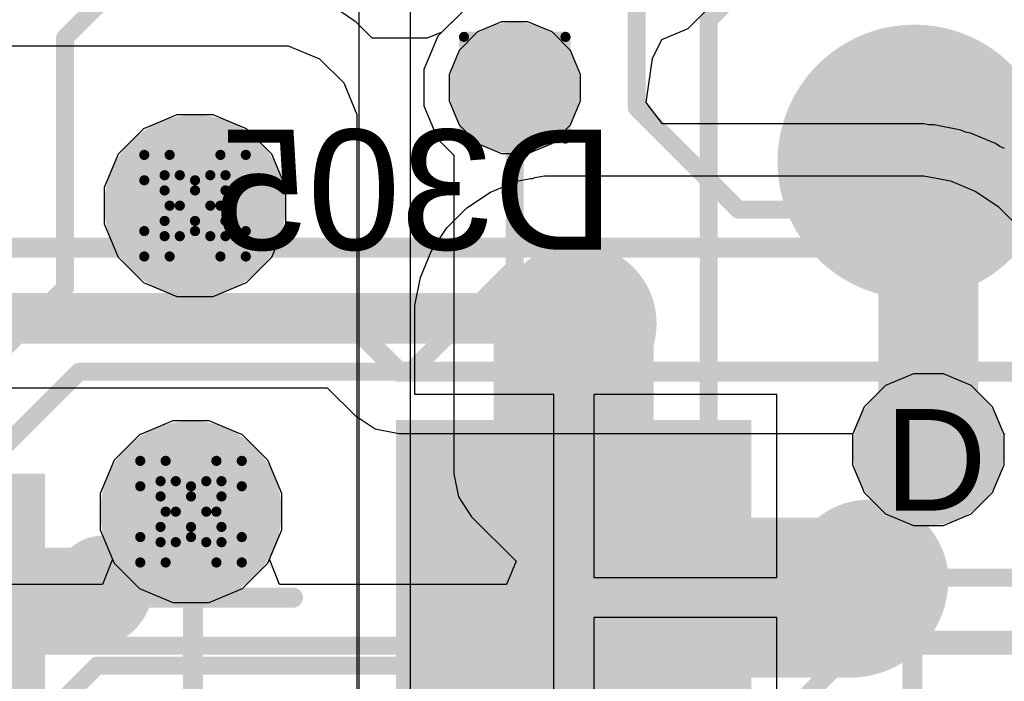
# Model space of a CAD drawing. Header units: inches. Extents: x -6 to 11.2, y -2.2 to 8.3.
# Tile 188 of 256: x 2.491 to 2.685, y 1.523 to 1.654. Entities that reach past the tile are written whole.
import ezdxf

# ---------------------------------------------------------------- set-up
doc = ezdxf.new("R2010")
doc.units = ezdxf.units.IN
doc.header["$MEASUREMENT"] = 0
for name, color, linetype in [('Board Layer Stack Bottom Overlay', 54, 'Continuous'), ('Board Layer Stack Bottom Solder', 6, 'Continuous'), ('Bottom Courtyard -Top15)-Courtyard -Bot16)', 56, 'Continuous'), ('Bottom Paste', 16, 'Continuous'), ('Dimension', 6, 'Continuous'), ('Drill Drawing', 1, 'Continuous'), ('Layer  6- Inner', 156, 'Continuous'), ('Layer 1- Top', 1, 'Continuous'), ('Layer 2- GND', 16, 'Continuous'), ('Layer 3- Inner', 16, 'Continuous'), ('Layer 4- Inner', 76, 'Continuous'), ('Layer 5- Inner', 90, 'Continuous'), ('Layer 7- PWR', 76, 'Continuous'), ('Layer 8- Bottom', 5, 'Continuous'), ('Top Solder', 216, 'Continuous'), ('Via Holes', 16, 'Continuous')]:
    doc.layers.add(name, color=color, linetype=linetype)
doc.styles.add('Arial', font='txt', dxfattribs={"height": 0.2})

# ---------------------------------------------------------------- blocks, each defined once
blk = doc.blocks.new('TEST_PAD_1_27_____SS_10')
at = {"layer": 'Layer 1- Top'}
h = blk.add_hatch(color=7, dxfattribs=at)
edge = h.paths.add_edge_path()
edge.add_arc((0, 0), 0.025, 0, 360)
at = {"layer": 'Top Solder'}
h = blk.add_hatch(color=216, dxfattribs=at)
edge = h.paths.add_edge_path()
edge.add_arc((0, 0), 0.02697, 0, 360)
blk = doc.blocks.new('DO_214AC_U_B_13')
at = {"layer": 'Board Layer Stack Bottom Solder'}
blk.add_hatch(color=6, dxfattribs=at).paths.add_polyline_path([(-0.11, 0.035), (-0.04, 0.035), (-0.04, -0.035), (-0.11, -0.035)])
at = {"layer": 'Bottom Paste'}
blk.add_hatch(color=16, dxfattribs=at).paths.add_polyline_path([(-0.105, 0.03), (-0.045, 0.03), (-0.045, -0.03), (-0.105, -0.03)])
at = {"layer": 'Layer 8- Bottom'}
blk.add_hatch(color=7, dxfattribs=at).paths.add_polyline_path([(-0.105, 0.03), (-0.045, 0.03), (-0.045, -0.03), (-0.105, -0.03)])
at = {"layer": 'Board Layer Stack Bottom Overlay'}
for points in [[(-0.085, -0.045, 0.01, 0.01, 0), (-0.085, -0.055, 0.01, 0.01, 0)], [(0.085, -0.055, 0.01, 0.01, 0), (-0.085, -0.055, 0.01, 0.01, 0)]]:
    blk.add_lwpolyline(points, format="xyseb", dxfattribs=at)
for points in [[(-0.0875, -0.045, 0.005, 0.005, 1), (-0.0825, -0.045, 0.005, 0.005, 1)], [(-0.0875, -0.055, 0.005, 0.005, 1), (-0.0825, -0.055, 0.005, 0.005, 1)], [(-0.0875, -0.055, 0.005, 0.005, 1), (-0.0825, -0.055, 0.005, 0.005, 1)]]:
    blk.add_lwpolyline(points, format="xyseb", close=True, dxfattribs=at)
at = {"layer": 'Bottom Courtyard -Top15)-Courtyard -Bot16)'}
for points in [[(-0.14173, 0.0689, 0.00394, 0.00394, 0), (-0.14173, -0.0689, 0.00394, 0.00394, 0)], [(0, 0.01969, 0.00394, 0.00394, 0), (0, -0.01969, 0.00394, 0.00394, 0)], [(0.01969, 0, 0.00394, 0.00394, 0), (-0.01969, 0, 0.00394, 0.00394, 0)], [(0.14173, -0.0689, 0.00394, 0.00394, 0), (-0.14173, -0.0689, 0.00394, 0.00394, 0)]]:
    blk.add_lwpolyline(points, format="xyseb", dxfattribs=at)
for points in [[(-0.02067, 0, 0.00197, 0.00197, 1), (-0.0187, 0, 0.00197, 0.00197, 1)], [(0.0187, 0, 0.00197, 0.00197, 1), (0.02067, 0, 0.00197, 0.00197, 1)], [(-0.00098, -0.01969, 0.00197, 0.00197, 1), (0.00098, -0.01969, 0.00197, 0.00197, 1)], [(-0.14272, -0.0689, 0.00197, 0.00197, 1), (-0.14075, -0.0689, 0.00197, 0.00197, 1)], [(-0.14272, -0.0689, 0.00197, 0.00197, 1), (-0.14075, -0.0689, 0.00197, 0.00197, 1)]]:
    blk.add_lwpolyline(points, format="xyseb", close=True, dxfattribs=at)
at = {"layer": 'Dimension'}
for points in [[(-0.085, 0.055, 0.00394, 0.00394, 0), (-0.085, -0.055, 0.00394, 0.00394, 0)], [(0.085, -0.055, 0.00394, 0.00394, 0), (-0.085, -0.055, 0.00394, 0.00394, 0)]]:
    blk.add_lwpolyline(points, format="xyseb", dxfattribs=at)
blk.add_lwpolyline([(-0.08598, -0.055, 0.00197, 0.00197, 1), (-0.08402, -0.055, 0.00197, 0.00197, 1)], format="xyseb", close=True, dxfattribs=at)
blk.add_lwpolyline([(-0.08598, -0.055, 0.00197, 0.00197, 1), (-0.08402, -0.055, 0.00197, 0.00197, 1)], format="xyseb", close=True, dxfattribs=at)

msp = doc.modelspace()

# ---------------------------------------------------------------- hatches: boundary and pattern name
at = {"layer": 'Layer 1- Top'}
h = msp.add_hatch(color=7, dxfattribs=at)
edge = h.paths.add_edge_path()
edge.add_arc((2.58819, 1.64016), 0.00787, 0, 360)
h = msp.add_hatch(color=7, dxfattribs=at)
edge = h.paths.add_edge_path()
edge.add_arc((2.5252, 1.61693), 0.01575, 0, 360)
h = msp.add_hatch(color=7, dxfattribs=at)
edge = h.paths.add_edge_path()
edge.add_arc((2.66968, 1.5689), 0.00984, 0, 360)
h = msp.add_hatch(color=7, dxfattribs=at)
edge = h.paths.add_edge_path()
edge.add_arc((2.52441, 1.55669), 0.01575, 0, 360)
at = {"layer": 'Layer 2- GND'}
h = msp.add_hatch(color=7, dxfattribs=at)
edge = h.paths.add_edge_path()
edge.add_arc((2.58819, 1.64016), 0.01295, 0, 360)
h = msp.add_hatch(color=7, dxfattribs=at)
edge = h.paths.add_edge_path()
edge.add_arc((2.5252, 1.61693), 0.01787, 0, 360)
h = msp.add_hatch(color=7, dxfattribs=at)
edge = h.paths.add_edge_path()
edge.add_arc((2.66968, 1.5689), 0.01492, 0, 360)
h = msp.add_hatch(color=7, dxfattribs=at)
edge = h.paths.add_edge_path()
edge.add_arc((2.52441, 1.55669), 0.01787, 0, 360)
at = {"layer": 'Layer 3- Inner'}
h = msp.add_hatch(color=7, dxfattribs=at)
edge = h.paths.add_edge_path()
edge.add_arc((2.58819, 1.64016), 0.00787, 0, 360)
at = {"layer": 'Layer 4- Inner'}
h = msp.add_hatch(color=7, dxfattribs=at)
edge = h.paths.add_edge_path()
edge.add_arc((2.5252, 1.61693), 0.01575, 0, 360)
h = msp.add_hatch(color=7, dxfattribs=at)
edge = h.paths.add_edge_path()
edge.add_arc((2.52441, 1.55669), 0.01575, 0, 360)
at = {"layer": 'Layer 7- PWR'}
h = msp.add_hatch(color=7, dxfattribs=at)
edge = h.paths.add_edge_path()
edge.add_arc((2.58819, 1.64016), 0.01295, 0, 360)
h = msp.add_hatch(color=7, dxfattribs=at)
edge = h.paths.add_edge_path()
edge.add_arc((2.5252, 1.61693), 0.01787, 0, 360)
h = msp.add_hatch(color=7, dxfattribs=at)
edge = h.paths.add_edge_path()
edge.add_arc((2.66968, 1.5689), 0.01492, 0, 360)
h = msp.add_hatch(color=7, dxfattribs=at)
edge = h.paths.add_edge_path()
edge.add_arc((2.52441, 1.55669), 0.01787, 0, 360)
at = {"layer": 'Layer 8- Bottom'}
h = msp.add_hatch(color=7, dxfattribs=at)
edge = h.paths.add_edge_path()
edge.add_arc((2.58819, 1.64016), 0.00787, 0, 360)
h = msp.add_hatch(color=7, dxfattribs=at)
edge = h.paths.add_edge_path()
edge.add_arc((2.5252, 1.61693), 0.01575, 0, 360)
h = msp.add_hatch(color=7, dxfattribs=at)
edge = h.paths.add_edge_path()
edge.add_arc((2.66968, 1.5689), 0.00984, 0, 360)
h = msp.add_hatch(color=7, dxfattribs=at)
edge = h.paths.add_edge_path()
edge.add_arc((2.52441, 1.55669), 0.01575, 0, 360)
msp.add_hatch(color=7, dxfattribs=at).paths.add_polyline_path([(2.39685, 1.5189), (2.49567, 1.5189), (2.49567, 1.56417), (2.39685, 1.56417)])
at = {"layer": 'Via Holes'}
h = msp.add_hatch(color=7, dxfattribs=at)
edge = h.paths.add_edge_path()
edge.add_arc((2.58819, 1.64016), 0.00295, 0, 360)
h = msp.add_hatch(color=7, dxfattribs=at)
edge = h.paths.add_edge_path()
edge.add_arc((2.5252, 1.61693), 0.00787, 0, 360)
h = msp.add_hatch(color=7, dxfattribs=at)
edge = h.paths.add_edge_path()
edge.add_arc((2.66968, 1.5689), 0.00492, 0, 360)
h = msp.add_hatch(color=7, dxfattribs=at)
edge = h.paths.add_edge_path()
edge.add_arc((2.52441, 1.55669), 0.00787, 0, 360)

# ---------------------------------------------------------------- linework, layer by layer
at = {"layer": 'Drill Drawing'}
for points in [[(2.57819, 1.65016, 0.002, 0.002, 0), (2.59819, 1.65016, 0.002, 0.002, 0)], [(2.57819, 1.63016, 0.002, 0.002, 0), (2.57819, 1.65016, 0.002, 0.002, 0)], [(2.59819, 1.63016, 0.002, 0.002, 0), (2.59819, 1.65016, 0.002, 0.002, 0)], [(2.57819, 1.63016, 0.002, 0.002, 0), (2.59819, 1.63016, 0.002, 0.002, 0)], [(2.5152, 1.62193, 0.002, 0.002, 0), (2.5152, 1.62693, 0.002, 0.002, 0)], [(2.5152, 1.62693, 0.002, 0.002, 0), (2.5202, 1.62693, 0.002, 0.002, 0)], [(2.5202, 1.62693, 0.002, 0.002, 0), (2.5252, 1.62193, 0.002, 0.002, 0)], [(2.5252, 1.62193, 0.002, 0.002, 0), (2.5302, 1.62693, 0.002, 0.002, 0)], [(2.5302, 1.62693, 0.002, 0.002, 0), (2.5352, 1.62693, 0.002, 0.002, 0)], [(2.5352, 1.62193, 0.002, 0.002, 0), (2.5352, 1.62693, 0.002, 0.002, 0)], [(2.5192, 1.61993, 0.002, 0.002, 0), (2.5192, 1.62293, 0.002, 0.002, 0)], [(2.5192, 1.62293, 0.002, 0.002, 0), (2.5222, 1.62293, 0.002, 0.002, 0)], [(2.5222, 1.62293, 0.002, 0.002, 0), (2.5252, 1.61993, 0.002, 0.002, 0)], [(2.5252, 1.61993, 0.002, 0.002, 0), (2.5282, 1.62293, 0.002, 0.002, 0)], [(2.5282, 1.62293, 0.002, 0.002, 0), (2.5312, 1.62293, 0.002, 0.002, 0)], [(2.5312, 1.61993, 0.002, 0.002, 0), (2.5312, 1.62293, 0.002, 0.002, 0)], [(2.5152, 1.62193, 0.002, 0.002, 0), (2.5202, 1.61693, 0.002, 0.002, 0)], [(2.5302, 1.61693, 0.002, 0.002, 0), (2.5352, 1.62193, 0.002, 0.002, 0)], [(2.5192, 1.61993, 0.002, 0.002, 0), (2.5222, 1.61693, 0.002, 0.002, 0)], [(2.5282, 1.61693, 0.002, 0.002, 0), (2.5312, 1.61993, 0.002, 0.002, 0)], [(2.5152, 1.61193, 0.002, 0.002, 0), (2.5202, 1.61693, 0.002, 0.002, 0)], [(2.5192, 1.61393, 0.002, 0.002, 0), (2.5222, 1.61693, 0.002, 0.002, 0)], [(2.5282, 1.61693, 0.002, 0.002, 0), (2.5312, 1.61393, 0.002, 0.002, 0)], [(2.5302, 1.61693, 0.002, 0.002, 0), (2.5352, 1.61193, 0.002, 0.002, 0)], [(2.5192, 1.61093, 0.002, 0.002, 0), (2.5192, 1.61393, 0.002, 0.002, 0)], [(2.5222, 1.61093, 0.002, 0.002, 0), (2.5252, 1.61393, 0.002, 0.002, 0)], [(2.5252, 1.61393, 0.002, 0.002, 0), (2.5282, 1.61093, 0.002, 0.002, 0)], [(2.5312, 1.61093, 0.002, 0.002, 0), (2.5312, 1.61393, 0.002, 0.002, 0)], [(2.5152, 1.60693, 0.002, 0.002, 0), (2.5152, 1.61193, 0.002, 0.002, 0)], [(2.5202, 1.60693, 0.002, 0.002, 0), (2.5252, 1.61193, 0.002, 0.002, 0)], [(2.5252, 1.61193, 0.002, 0.002, 0), (2.5302, 1.60693, 0.002, 0.002, 0)], [(2.5352, 1.60693, 0.002, 0.002, 0), (2.5352, 1.61193, 0.002, 0.002, 0)], [(2.5192, 1.61093, 0.002, 0.002, 0), (2.5222, 1.61093, 0.002, 0.002, 0)], [(2.5282, 1.61093, 0.002, 0.002, 0), (2.5312, 1.61093, 0.002, 0.002, 0)], [(2.5152, 1.60693, 0.002, 0.002, 0), (2.5202, 1.60693, 0.002, 0.002, 0)], [(2.5302, 1.60693, 0.002, 0.002, 0), (2.5352, 1.60693, 0.002, 0.002, 0)], [(2.51441, 1.56169, 0.002, 0.002, 0), (2.51441, 1.56669, 0.002, 0.002, 0)], [(2.51441, 1.56669, 0.002, 0.002, 0), (2.51941, 1.56669, 0.002, 0.002, 0)], [(2.51941, 1.56669, 0.002, 0.002, 0), (2.52441, 1.56169, 0.002, 0.002, 0)], [(2.52441, 1.56169, 0.002, 0.002, 0), (2.52941, 1.56669, 0.002, 0.002, 0)], [(2.52941, 1.56669, 0.002, 0.002, 0), (2.53441, 1.56669, 0.002, 0.002, 0)], [(2.53441, 1.56169, 0.002, 0.002, 0), (2.53441, 1.56669, 0.002, 0.002, 0)], [(2.51841, 1.55969, 0.002, 0.002, 0), (2.51841, 1.56269, 0.002, 0.002, 0)], [(2.51841, 1.56269, 0.002, 0.002, 0), (2.52141, 1.56269, 0.002, 0.002, 0)], [(2.52141, 1.56269, 0.002, 0.002, 0), (2.52441, 1.55969, 0.002, 0.002, 0)], [(2.52441, 1.55969, 0.002, 0.002, 0), (2.52741, 1.56269, 0.002, 0.002, 0)], [(2.52741, 1.56269, 0.002, 0.002, 0), (2.53041, 1.56269, 0.002, 0.002, 0)], [(2.53041, 1.55969, 0.002, 0.002, 0), (2.53041, 1.56269, 0.002, 0.002, 0)], [(2.51441, 1.56169, 0.002, 0.002, 0), (2.51941, 1.55669, 0.002, 0.002, 0)], [(2.52941, 1.55669, 0.002, 0.002, 0), (2.53441, 1.56169, 0.002, 0.002, 0)], [(2.51841, 1.55969, 0.002, 0.002, 0), (2.52141, 1.55669, 0.002, 0.002, 0)], [(2.52741, 1.55669, 0.002, 0.002, 0), (2.53041, 1.55969, 0.002, 0.002, 0)], [(2.51441, 1.55169, 0.002, 0.002, 0), (2.51941, 1.55669, 0.002, 0.002, 0)], [(2.51841, 1.55369, 0.002, 0.002, 0), (2.52141, 1.55669, 0.002, 0.002, 0)], [(2.52741, 1.55669, 0.002, 0.002, 0), (2.53041, 1.55369, 0.002, 0.002, 0)], [(2.52941, 1.55669, 0.002, 0.002, 0), (2.53441, 1.55169, 0.002, 0.002, 0)], [(2.51841, 1.55069, 0.002, 0.002, 0), (2.51841, 1.55369, 0.002, 0.002, 0)], [(2.52141, 1.55069, 0.002, 0.002, 0), (2.52441, 1.55369, 0.002, 0.002, 0)], [(2.52441, 1.55369, 0.002, 0.002, 0), (2.52741, 1.55069, 0.002, 0.002, 0)], [(2.53041, 1.55069, 0.002, 0.002, 0), (2.53041, 1.55369, 0.002, 0.002, 0)], [(2.51441, 1.54669, 0.002, 0.002, 0), (2.51441, 1.55169, 0.002, 0.002, 0)], [(2.51941, 1.54669, 0.002, 0.002, 0), (2.52441, 1.55169, 0.002, 0.002, 0)], [(2.52441, 1.55169, 0.002, 0.002, 0), (2.52941, 1.54669, 0.002, 0.002, 0)], [(2.53441, 1.54669, 0.002, 0.002, 0), (2.53441, 1.55169, 0.002, 0.002, 0)], [(2.51841, 1.55069, 0.002, 0.002, 0), (2.52141, 1.55069, 0.002, 0.002, 0)], [(2.52741, 1.55069, 0.002, 0.002, 0), (2.53041, 1.55069, 0.002, 0.002, 0)], [(2.51441, 1.54669, 0.002, 0.002, 0), (2.51941, 1.54669, 0.002, 0.002, 0)], [(2.52941, 1.54669, 0.002, 0.002, 0), (2.53441, 1.54669, 0.002, 0.002, 0)]]:
    msp.add_lwpolyline(points, format="xyseb", dxfattribs=at)
for points in [[(2.57769, 1.65016, 0.001, 0.001, 1), (2.57869, 1.65016, 0.001, 0.001, 1)], [(2.57769, 1.65016, 0.001, 0.001, 1), (2.57869, 1.65016, 0.001, 0.001, 1)], [(2.59769, 1.65016, 0.001, 0.001, 1), (2.59869, 1.65016, 0.001, 0.001, 1)], [(2.59769, 1.65016, 0.001, 0.001, 1), (2.59869, 1.65016, 0.001, 0.001, 1)], [(2.57769, 1.63016, 0.001, 0.001, 1), (2.57869, 1.63016, 0.001, 0.001, 1)], [(2.57769, 1.63016, 0.001, 0.001, 1), (2.57869, 1.63016, 0.001, 0.001, 1)], [(2.59769, 1.63016, 0.001, 0.001, 1), (2.59869, 1.63016, 0.001, 0.001, 1)], [(2.59769, 1.63016, 0.001, 0.001, 1), (2.59869, 1.63016, 0.001, 0.001, 1)], [(2.5147, 1.62693, 0.001, 0.001, 1), (2.5157, 1.62693, 0.001, 0.001, 1)], [(2.5147, 1.62693, 0.001, 0.001, 1), (2.5157, 1.62693, 0.001, 0.001, 1)], [(2.5197, 1.62693, 0.001, 0.001, 1), (2.5207, 1.62693, 0.001, 0.001, 1)], [(2.5197, 1.62693, 0.001, 0.001, 1), (2.5207, 1.62693, 0.001, 0.001, 1)], [(2.5297, 1.62693, 0.001, 0.001, 1), (2.5307, 1.62693, 0.001, 0.001, 1)], [(2.5297, 1.62693, 0.001, 0.001, 1), (2.5307, 1.62693, 0.001, 0.001, 1)], [(2.5347, 1.62693, 0.001, 0.001, 1), (2.5357, 1.62693, 0.001, 0.001, 1)], [(2.5347, 1.62693, 0.001, 0.001, 1), (2.5357, 1.62693, 0.001, 0.001, 1)], [(2.5187, 1.62293, 0.001, 0.001, 1), (2.5197, 1.62293, 0.001, 0.001, 1)], [(2.5187, 1.62293, 0.001, 0.001, 1), (2.5197, 1.62293, 0.001, 0.001, 1)], [(2.5217, 1.62293, 0.001, 0.001, 1), (2.5227, 1.62293, 0.001, 0.001, 1)], [(2.5217, 1.62293, 0.001, 0.001, 1), (2.5227, 1.62293, 0.001, 0.001, 1)], [(2.5277, 1.62293, 0.001, 0.001, 1), (2.5287, 1.62293, 0.001, 0.001, 1)], [(2.5277, 1.62293, 0.001, 0.001, 1), (2.5287, 1.62293, 0.001, 0.001, 1)], [(2.5307, 1.62293, 0.001, 0.001, 1), (2.5317, 1.62293, 0.001, 0.001, 1)], [(2.5307, 1.62293, 0.001, 0.001, 1), (2.5317, 1.62293, 0.001, 0.001, 1)], [(2.5147, 1.62193, 0.001, 0.001, 1), (2.5157, 1.62193, 0.001, 0.001, 1)], [(2.5147, 1.62193, 0.001, 0.001, 1), (2.5157, 1.62193, 0.001, 0.001, 1)], [(2.5247, 1.62193, 0.001, 0.001, 1), (2.5257, 1.62193, 0.001, 0.001, 1)], [(2.5247, 1.62193, 0.001, 0.001, 1), (2.5257, 1.62193, 0.001, 0.001, 1)], [(2.5347, 1.62193, 0.001, 0.001, 1), (2.5357, 1.62193, 0.001, 0.001, 1)], [(2.5347, 1.62193, 0.001, 0.001, 1), (2.5357, 1.62193, 0.001, 0.001, 1)], [(2.5187, 1.61993, 0.001, 0.001, 1), (2.5197, 1.61993, 0.001, 0.001, 1)], [(2.5187, 1.61993, 0.001, 0.001, 1), (2.5197, 1.61993, 0.001, 0.001, 1)], [(2.5247, 1.61993, 0.001, 0.001, 1), (2.5257, 1.61993, 0.001, 0.001, 1)], [(2.5247, 1.61993, 0.001, 0.001, 1), (2.5257, 1.61993, 0.001, 0.001, 1)], [(2.5307, 1.61993, 0.001, 0.001, 1), (2.5317, 1.61993, 0.001, 0.001, 1)], [(2.5307, 1.61993, 0.001, 0.001, 1), (2.5317, 1.61993, 0.001, 0.001, 1)], [(2.5197, 1.61693, 0.001, 0.001, 1), (2.5207, 1.61693, 0.001, 0.001, 1)], [(2.5197, 1.61693, 0.001, 0.001, 1), (2.5207, 1.61693, 0.001, 0.001, 1)], [(2.5217, 1.61693, 0.001, 0.001, 1), (2.5227, 1.61693, 0.001, 0.001, 1)], [(2.5217, 1.61693, 0.001, 0.001, 1), (2.5227, 1.61693, 0.001, 0.001, 1)], [(2.5277, 1.61693, 0.001, 0.001, 1), (2.5287, 1.61693, 0.001, 0.001, 1)], [(2.5277, 1.61693, 0.001, 0.001, 1), (2.5287, 1.61693, 0.001, 0.001, 1)], [(2.5297, 1.61693, 0.001, 0.001, 1), (2.5307, 1.61693, 0.001, 0.001, 1)], [(2.5297, 1.61693, 0.001, 0.001, 1), (2.5307, 1.61693, 0.001, 0.001, 1)], [(2.5187, 1.61393, 0.001, 0.001, 1), (2.5197, 1.61393, 0.001, 0.001, 1)], [(2.5187, 1.61393, 0.001, 0.001, 1), (2.5197, 1.61393, 0.001, 0.001, 1)], [(2.5247, 1.61393, 0.001, 0.001, 1), (2.5257, 1.61393, 0.001, 0.001, 1)], [(2.5247, 1.61393, 0.001, 0.001, 1), (2.5257, 1.61393, 0.001, 0.001, 1)], [(2.5307, 1.61393, 0.001, 0.001, 1), (2.5317, 1.61393, 0.001, 0.001, 1)], [(2.5307, 1.61393, 0.001, 0.001, 1), (2.5317, 1.61393, 0.001, 0.001, 1)], [(2.5147, 1.61193, 0.001, 0.001, 1), (2.5157, 1.61193, 0.001, 0.001, 1)], [(2.5147, 1.61193, 0.001, 0.001, 1), (2.5157, 1.61193, 0.001, 0.001, 1)], [(2.5247, 1.61193, 0.001, 0.001, 1), (2.5257, 1.61193, 0.001, 0.001, 1)], [(2.5247, 1.61193, 0.001, 0.001, 1), (2.5257, 1.61193, 0.001, 0.001, 1)], [(2.5347, 1.61193, 0.001, 0.001, 1), (2.5357, 1.61193, 0.001, 0.001, 1)], [(2.5347, 1.61193, 0.001, 0.001, 1), (2.5357, 1.61193, 0.001, 0.001, 1)], [(2.5187, 1.61093, 0.001, 0.001, 1), (2.5197, 1.61093, 0.001, 0.001, 1)], [(2.5187, 1.61093, 0.001, 0.001, 1), (2.5197, 1.61093, 0.001, 0.001, 1)], [(2.5217, 1.61093, 0.001, 0.001, 1), (2.5227, 1.61093, 0.001, 0.001, 1)], [(2.5217, 1.61093, 0.001, 0.001, 1), (2.5227, 1.61093, 0.001, 0.001, 1)], [(2.5277, 1.61093, 0.001, 0.001, 1), (2.5287, 1.61093, 0.001, 0.001, 1)], [(2.5277, 1.61093, 0.001, 0.001, 1), (2.5287, 1.61093, 0.001, 0.001, 1)], [(2.5307, 1.61093, 0.001, 0.001, 1), (2.5317, 1.61093, 0.001, 0.001, 1)], [(2.5307, 1.61093, 0.001, 0.001, 1), (2.5317, 1.61093, 0.001, 0.001, 1)], [(2.5147, 1.60693, 0.001, 0.001, 1), (2.5157, 1.60693, 0.001, 0.001, 1)], [(2.5147, 1.60693, 0.001, 0.001, 1), (2.5157, 1.60693, 0.001, 0.001, 1)], [(2.5197, 1.60693, 0.001, 0.001, 1), (2.5207, 1.60693, 0.001, 0.001, 1)], [(2.5197, 1.60693, 0.001, 0.001, 1), (2.5207, 1.60693, 0.001, 0.001, 1)], [(2.5297, 1.60693, 0.001, 0.001, 1), (2.5307, 1.60693, 0.001, 0.001, 1)], [(2.5297, 1.60693, 0.001, 0.001, 1), (2.5307, 1.60693, 0.001, 0.001, 1)], [(2.5347, 1.60693, 0.001, 0.001, 1), (2.5357, 1.60693, 0.001, 0.001, 1)], [(2.5347, 1.60693, 0.001, 0.001, 1), (2.5357, 1.60693, 0.001, 0.001, 1)], [(2.51391, 1.56669, 0.001, 0.001, 1), (2.51491, 1.56669, 0.001, 0.001, 1)], [(2.51391, 1.56669, 0.001, 0.001, 1), (2.51491, 1.56669, 0.001, 0.001, 1)], [(2.51891, 1.56669, 0.001, 0.001, 1), (2.51991, 1.56669, 0.001, 0.001, 1)], [(2.51891, 1.56669, 0.001, 0.001, 1), (2.51991, 1.56669, 0.001, 0.001, 1)], [(2.52891, 1.56669, 0.001, 0.001, 1), (2.52991, 1.56669, 0.001, 0.001, 1)], [(2.52891, 1.56669, 0.001, 0.001, 1), (2.52991, 1.56669, 0.001, 0.001, 1)], [(2.53391, 1.56669, 0.001, 0.001, 1), (2.53491, 1.56669, 0.001, 0.001, 1)], [(2.53391, 1.56669, 0.001, 0.001, 1), (2.53491, 1.56669, 0.001, 0.001, 1)], [(2.51791, 1.56269, 0.001, 0.001, 1), (2.51891, 1.56269, 0.001, 0.001, 1)], [(2.51791, 1.56269, 0.001, 0.001, 1), (2.51891, 1.56269, 0.001, 0.001, 1)], [(2.52091, 1.56269, 0.001, 0.001, 1), (2.52191, 1.56269, 0.001, 0.001, 1)], [(2.52091, 1.56269, 0.001, 0.001, 1), (2.52191, 1.56269, 0.001, 0.001, 1)], [(2.52691, 1.56269, 0.001, 0.001, 1), (2.52791, 1.56269, 0.001, 0.001, 1)], [(2.52691, 1.56269, 0.001, 0.001, 1), (2.52791, 1.56269, 0.001, 0.001, 1)], [(2.52991, 1.56269, 0.001, 0.001, 1), (2.53091, 1.56269, 0.001, 0.001, 1)], [(2.52991, 1.56269, 0.001, 0.001, 1), (2.53091, 1.56269, 0.001, 0.001, 1)], [(2.51391, 1.56169, 0.001, 0.001, 1), (2.51491, 1.56169, 0.001, 0.001, 1)], [(2.51391, 1.56169, 0.001, 0.001, 1), (2.51491, 1.56169, 0.001, 0.001, 1)], [(2.52391, 1.56169, 0.001, 0.001, 1), (2.52491, 1.56169, 0.001, 0.001, 1)], [(2.52391, 1.56169, 0.001, 0.001, 1), (2.52491, 1.56169, 0.001, 0.001, 1)], [(2.53391, 1.56169, 0.001, 0.001, 1), (2.53491, 1.56169, 0.001, 0.001, 1)], [(2.53391, 1.56169, 0.001, 0.001, 1), (2.53491, 1.56169, 0.001, 0.001, 1)], [(2.51791, 1.55969, 0.001, 0.001, 1), (2.51891, 1.55969, 0.001, 0.001, 1)], [(2.51791, 1.55969, 0.001, 0.001, 1), (2.51891, 1.55969, 0.001, 0.001, 1)], [(2.52391, 1.55969, 0.001, 0.001, 1), (2.52491, 1.55969, 0.001, 0.001, 1)], [(2.52391, 1.55969, 0.001, 0.001, 1), (2.52491, 1.55969, 0.001, 0.001, 1)], [(2.52991, 1.55969, 0.001, 0.001, 1), (2.53091, 1.55969, 0.001, 0.001, 1)], [(2.52991, 1.55969, 0.001, 0.001, 1), (2.53091, 1.55969, 0.001, 0.001, 1)], [(2.51891, 1.55669, 0.001, 0.001, 1), (2.51991, 1.55669, 0.001, 0.001, 1)], [(2.51891, 1.55669, 0.001, 0.001, 1), (2.51991, 1.55669, 0.001, 0.001, 1)], [(2.52091, 1.55669, 0.001, 0.001, 1), (2.52191, 1.55669, 0.001, 0.001, 1)], [(2.52091, 1.55669, 0.001, 0.001, 1), (2.52191, 1.55669, 0.001, 0.001, 1)], [(2.52691, 1.55669, 0.001, 0.001, 1), (2.52791, 1.55669, 0.001, 0.001, 1)], [(2.52691, 1.55669, 0.001, 0.001, 1), (2.52791, 1.55669, 0.001, 0.001, 1)], [(2.52891, 1.55669, 0.001, 0.001, 1), (2.52991, 1.55669, 0.001, 0.001, 1)], [(2.52891, 1.55669, 0.001, 0.001, 1), (2.52991, 1.55669, 0.001, 0.001, 1)], [(2.51791, 1.55369, 0.001, 0.001, 1), (2.51891, 1.55369, 0.001, 0.001, 1)], [(2.51791, 1.55369, 0.001, 0.001, 1), (2.51891, 1.55369, 0.001, 0.001, 1)], [(2.52391, 1.55369, 0.001, 0.001, 1), (2.52491, 1.55369, 0.001, 0.001, 1)], [(2.52391, 1.55369, 0.001, 0.001, 1), (2.52491, 1.55369, 0.001, 0.001, 1)], [(2.52991, 1.55369, 0.001, 0.001, 1), (2.53091, 1.55369, 0.001, 0.001, 1)], [(2.52991, 1.55369, 0.001, 0.001, 1), (2.53091, 1.55369, 0.001, 0.001, 1)], [(2.51391, 1.55169, 0.001, 0.001, 1), (2.51491, 1.55169, 0.001, 0.001, 1)], [(2.51391, 1.55169, 0.001, 0.001, 1), (2.51491, 1.55169, 0.001, 0.001, 1)], [(2.52391, 1.55169, 0.001, 0.001, 1), (2.52491, 1.55169, 0.001, 0.001, 1)], [(2.52391, 1.55169, 0.001, 0.001, 1), (2.52491, 1.55169, 0.001, 0.001, 1)], [(2.53391, 1.55169, 0.001, 0.001, 1), (2.53491, 1.55169, 0.001, 0.001, 1)], [(2.53391, 1.55169, 0.001, 0.001, 1), (2.53491, 1.55169, 0.001, 0.001, 1)], [(2.51791, 1.55069, 0.001, 0.001, 1), (2.51891, 1.55069, 0.001, 0.001, 1)], [(2.51791, 1.55069, 0.001, 0.001, 1), (2.51891, 1.55069, 0.001, 0.001, 1)], [(2.52091, 1.55069, 0.001, 0.001, 1), (2.52191, 1.55069, 0.001, 0.001, 1)], [(2.52091, 1.55069, 0.001, 0.001, 1), (2.52191, 1.55069, 0.001, 0.001, 1)], [(2.52691, 1.55069, 0.001, 0.001, 1), (2.52791, 1.55069, 0.001, 0.001, 1)], [(2.52691, 1.55069, 0.001, 0.001, 1), (2.52791, 1.55069, 0.001, 0.001, 1)], [(2.52991, 1.55069, 0.001, 0.001, 1), (2.53091, 1.55069, 0.001, 0.001, 1)], [(2.52991, 1.55069, 0.001, 0.001, 1), (2.53091, 1.55069, 0.001, 0.001, 1)], [(2.51391, 1.54669, 0.001, 0.001, 1), (2.51491, 1.54669, 0.001, 0.001, 1)], [(2.51391, 1.54669, 0.001, 0.001, 1), (2.51491, 1.54669, 0.001, 0.001, 1)], [(2.51891, 1.54669, 0.001, 0.001, 1), (2.51991, 1.54669, 0.001, 0.001, 1)], [(2.51891, 1.54669, 0.001, 0.001, 1), (2.51991, 1.54669, 0.001, 0.001, 1)], [(2.52891, 1.54669, 0.001, 0.001, 1), (2.52991, 1.54669, 0.001, 0.001, 1)], [(2.52891, 1.54669, 0.001, 0.001, 1), (2.52991, 1.54669, 0.001, 0.001, 1)], [(2.53391, 1.54669, 0.001, 0.001, 1), (2.53491, 1.54669, 0.001, 0.001, 1)], [(2.53391, 1.54669, 0.001, 0.001, 1), (2.53491, 1.54669, 0.001, 0.001, 1)]]:
    msp.add_lwpolyline(points, format="xyseb", close=True, dxfattribs=at)
at = {"layer": 'Layer  6- Inner'}
for p, q in [((1.6437, 1.5811), (2.55124, 1.5811)), ((2.55124, 1.5811), (2.55673, 1.57562)), ((2.55673, 1.57562), (2.56068, 1.57298)), ((2.52085, 1.57457), (2.51428, 1.57185)), ((2.52796, 1.57457), (2.52085, 1.57457)), ((2.53453, 1.57185), (2.52796, 1.57457)), ((2.51428, 1.57185), (2.50926, 1.56682)), ((2.53956, 1.56682), (2.53453, 1.57185)), ((2.56068, 1.57298), (2.56535, 1.57205)), ((2.56535, 1.57205), (2.65464, 1.57205)), ((2.65464, 1.57205), (2.65476, 1.57187)), ((2.65476, 1.57187), (2.65476, 1.56593)), ((2.68461, 1.57187), (2.68473, 1.57205)), ((2.68461, 1.56593), (2.68461, 1.57187)), ((2.50926, 1.56682), (2.50654, 1.56025)), ((2.54228, 1.56025), (2.53956, 1.56682)), ((2.65476, 1.56593), (2.65704, 1.56045)), ((2.68233, 1.56045), (2.68461, 1.56593)), ((2.50654, 1.56025), (2.50654, 1.55314)), ((2.54228, 1.55314), (2.54228, 1.56025)), ((2.65704, 1.56045), (2.66123, 1.55625)), ((2.67814, 1.55625), (2.68233, 1.56045)), ((2.66123, 1.55625), (2.66672, 1.55398)), ((2.67265, 1.55398), (2.67814, 1.55625)), ((2.66672, 1.55398), (2.67265, 1.55398)), ((2.50654, 1.55314), (2.50926, 1.54657)), ((2.53956, 1.54657), (2.54228, 1.55314)), ((2.50926, 1.54657), (2.51428, 1.54154)), ((2.53453, 1.54154), (2.53956, 1.54657)), ((2.51428, 1.54154), (2.52085, 1.53882)), ((2.52796, 1.53882), (2.53453, 1.54154)), ((2.52085, 1.53882), (2.52796, 1.53882))]:
    msp.add_line(p, q, dxfattribs=at)
for points in [[(1.6437, 1.59331, 0.00394, 0.00394, 0), (2.5563, 1.59331, 0.00394, 0.00394, 0)], [(2.5563, 1.59331, 0.00394, 0.00394, 0), (2.56535, 1.58425, 0.00394, 0.00394, 0)], [(2.56535, 1.58425, 0.00394, 0.00394, 0), (2.81378, 1.58425, 0.00394, 0.00394, 0)]]:
    msp.add_lwpolyline(points, format="xyseb", dxfattribs=at)
for points in [[(2.55532, 1.59331, 0.00197, 0.00197, 1), (2.55728, 1.59331, 0.00197, 0.00197, 1)], [(2.55532, 1.59331, 0.00197, 0.00197, 1), (2.55728, 1.59331, 0.00197, 0.00197, 1)], [(2.56437, 1.58425, 0.00197, 0.00197, 1), (2.56634, 1.58425, 0.00197, 0.00197, 1)], [(2.56437, 1.58425, 0.00197, 0.00197, 1), (2.56634, 1.58425, 0.00197, 0.00197, 1)]]:
    msp.add_lwpolyline(points, format="xyseb", close=True, dxfattribs=at)
at = {"layer": 'Layer 1- Top'}
for points in [[(2.62638, 1.65354, 0.00354, 0.00354, 0), (2.64173, 1.6689, 0.00354, 0.00354, 0)], [(2.49961, 1.65, 0.00354, 0.00354, 0), (2.51654, 1.66693, 0.00354, 0.00354, 0)], [(2.62638, 1.53898, 0.00354, 0.00354, 0), (2.62638, 1.65354, 0.00354, 0.00354, 0)], [(2.49961, 1.60079, 0.00354, 0.00354, 0), (2.49961, 1.65, 0.00354, 0.00354, 0)], [(2.58819, 1.60472, 0.00354, 0.00354, 0), (2.58819, 1.64016, 0.00354, 0.00354, 0)], [(2.66968, 1.5689, 0.01969, 0.01969, 0), (2.66968, 1.62022, 0.01969, 0.01969, 0)], [(2.56772, 1.58425, 0.00354, 0.00354, 0), (2.58819, 1.60472, 0.00354, 0.00354, 0)], [(2.46535, 1.56654, 0.00354, 0.00354, 0), (2.49961, 1.60079, 0.00354, 0.00354, 0)], [(2.47677, 1.55866, 0.00354, 0.00354, 0), (2.50236, 1.58425, 0.00354, 0.00354, 0)], [(2.50236, 1.58425, 0.00354, 0.00354, 0), (2.56772, 1.58425, 0.00354, 0.00354, 0)], [(2.61378, 1.52638, 0.00354, 0.00354, 0), (2.62638, 1.53898, 0.00354, 0.00354, 0)], [(2.61142, 1.48622, 0.00354, 0.00354, 0), (2.65669, 1.5315, 0.00354, 0.00354, 0)], [(2.65669, 1.5315, 0.00354, 0.00354, 0), (2.68661, 1.5315, 0.00354, 0.00354, 0)], [(2.49646, 1.51693, 0.00354, 0.00354, 0), (2.50591, 1.52638, 0.00354, 0.00354, 0)], [(2.50591, 1.52638, 0.00354, 0.00354, 0), (2.61378, 1.52638, 0.00354, 0.00354, 0)]]:
    msp.add_lwpolyline(points, format="xyseb", dxfattribs=at)
for points in [[(2.62549, 1.65354, 0.00177, 0.00177, 1), (2.62726, 1.65354, 0.00177, 0.00177, 1)], [(2.62549, 1.65354, 0.00177, 0.00177, 1), (2.62726, 1.65354, 0.00177, 0.00177, 1)], [(2.49872, 1.65, 0.00177, 0.00177, 1), (2.50049, 1.65, 0.00177, 0.00177, 1)], [(2.49872, 1.65, 0.00177, 0.00177, 1), (2.50049, 1.65, 0.00177, 0.00177, 1)], [(2.5873, 1.64016, 0.00177, 0.00177, 1), (2.58907, 1.64016, 0.00177, 0.00177, 1)], [(2.66476, 1.62022, 0.00984, 0.00984, 1), (2.67461, 1.62022, 0.00984, 0.00984, 1)], [(2.5873, 1.60472, 0.00177, 0.00177, 1), (2.58907, 1.60472, 0.00177, 0.00177, 1)], [(2.5873, 1.60472, 0.00177, 0.00177, 1), (2.58907, 1.60472, 0.00177, 0.00177, 1)], [(2.49872, 1.60079, 0.00177, 0.00177, 1), (2.50049, 1.60079, 0.00177, 0.00177, 1)], [(2.49872, 1.60079, 0.00177, 0.00177, 1), (2.50049, 1.60079, 0.00177, 0.00177, 1)], [(2.50148, 1.58425, 0.00177, 0.00177, 1), (2.50325, 1.58425, 0.00177, 0.00177, 1)], [(2.50148, 1.58425, 0.00177, 0.00177, 1), (2.50325, 1.58425, 0.00177, 0.00177, 1)], [(2.56683, 1.58425, 0.00177, 0.00177, 1), (2.5686, 1.58425, 0.00177, 0.00177, 1)], [(2.56683, 1.58425, 0.00177, 0.00177, 1), (2.5686, 1.58425, 0.00177, 0.00177, 1)], [(2.66476, 1.5689, 0.00984, 0.00984, 1), (2.67461, 1.5689, 0.00984, 0.00984, 1)], [(2.62549, 1.53898, 0.00177, 0.00177, 1), (2.62726, 1.53898, 0.00177, 0.00177, 1)], [(2.62549, 1.53898, 0.00177, 0.00177, 1), (2.62726, 1.53898, 0.00177, 0.00177, 1)], [(2.65581, 1.5315, 0.00177, 0.00177, 1), (2.65758, 1.5315, 0.00177, 0.00177, 1)], [(2.65581, 1.5315, 0.00177, 0.00177, 1), (2.65758, 1.5315, 0.00177, 0.00177, 1)], [(2.50502, 1.52638, 0.00177, 0.00177, 1), (2.50679, 1.52638, 0.00177, 0.00177, 1)], [(2.50502, 1.52638, 0.00177, 0.00177, 1), (2.50679, 1.52638, 0.00177, 0.00177, 1)], [(2.61289, 1.52638, 0.00177, 0.00177, 1), (2.61467, 1.52638, 0.00177, 0.00177, 1)], [(2.61289, 1.52638, 0.00177, 0.00177, 1), (2.61467, 1.52638, 0.00177, 0.00177, 1)]]:
    msp.add_lwpolyline(points, format="xyseb", close=True, dxfattribs=at)
at = {"layer": 'Layer 3- Inner'}
for p, q in [((2.57806, 1.65531), (2.57304, 1.65028)), ((2.57304, 1.65028), (2.57031, 1.64371)), ((2.57031, 1.64371), (2.57031, 1.6366)), ((2.57031, 1.6366), (2.57304, 1.63003)), ((2.52164, 1.6348), (2.51507, 1.63208)), ((2.52875, 1.6348), (2.52164, 1.6348)), ((2.53532, 1.63208), (2.52875, 1.6348)), ((2.51507, 1.63208), (2.51004, 1.62705)), ((2.54035, 1.62705), (2.53532, 1.63208)), ((2.57304, 1.63003), (2.57619, 1.62688)), ((2.51004, 1.62705), (2.50732, 1.62048)), ((2.54307, 1.62048), (2.54035, 1.62705)), ((2.57619, 1.62688), (2.57619, 1.56417)), ((2.50732, 1.62048), (2.50732, 1.61337)), ((2.54307, 1.61337), (2.54307, 1.62048)), ((2.50732, 1.61337), (2.51004, 1.6068)), ((2.54035, 1.6068), (2.54307, 1.61337)), ((2.51004, 1.6068), (2.51507, 1.60178)), ((2.53532, 1.60178), (2.54035, 1.6068)), ((2.51507, 1.60178), (2.52164, 1.59906)), ((2.52875, 1.59906), (2.53532, 1.60178)), ((2.52164, 1.59906), (2.52875, 1.59906)), ((2.52085, 1.57457), (2.51428, 1.57185)), ((2.52796, 1.57457), (2.52085, 1.57457)), ((2.53453, 1.57185), (2.52796, 1.57457)), ((2.51428, 1.57185), (2.50926, 1.56682)), ((2.53956, 1.56682), (2.53453, 1.57185)), ((2.50926, 1.56682), (2.50654, 1.56025)), ((2.54228, 1.56025), (2.53956, 1.56682)), ((2.57619, 1.56417), (2.5771, 1.55958)), ((2.50654, 1.56025), (2.50654, 1.55314)), ((2.54228, 1.55314), (2.54228, 1.56025)), ((2.5771, 1.55958), (2.5797, 1.55569)), ((2.5797, 1.55569), (2.58845, 1.54694)), ((2.50654, 1.55314), (2.50895, 1.54732)), ((2.53987, 1.54732), (2.54228, 1.55314)), ((2.50895, 1.54732), (2.50697, 1.54232)), ((2.54184, 1.54232), (2.53987, 1.54732)), ((2.58845, 1.54694), (2.58654, 1.54232)), ((2.50697, 1.54232), (2.41954, 1.54232)), ((2.58654, 1.54232), (2.54184, 1.54232))]:
    msp.add_line(p, q, dxfattribs=at)
for points in [[(2.6122, 1.63622, 0.00354, 0.00354, 0), (2.6122, 1.66693, 0.00354, 0.00354, 0)], [(2.58819, 1.56417, 0.00354, 0.00354, 0), (2.58819, 1.63937, 0.00354, 0.00354, 0)], [(2.6122, 1.63622, 0.00354, 0.00354, 0), (2.63228, 1.61614, 0.00354, 0.00354, 0)], [(2.63228, 1.61614, 0.00354, 0.00354, 0), (2.86457, 1.61614, 0.00354, 0.00354, 0)], [(2.58819, 1.56417, 0.00354, 0.00354, 0), (2.60866, 1.5437, 0.00354, 0.00354, 0)], [(2.60866, 1.5437, 0.00354, 0.00354, 0), (2.8622, 1.5437, 0.00354, 0.00354, 0)], [(2.41457, 1.53032, 0.00354, 0.00354, 0), (2.87953, 1.53032, 0.00354, 0.00354, 0)]]:
    msp.add_lwpolyline(points, format="xyseb", dxfattribs=at)
for points in [[(2.5873, 1.63937, 0.00177, 0.00177, 1), (2.58907, 1.63937, 0.00177, 0.00177, 1)], [(2.61132, 1.63622, 0.00177, 0.00177, 1), (2.61309, 1.63622, 0.00177, 0.00177, 1)], [(2.61132, 1.63622, 0.00177, 0.00177, 1), (2.61309, 1.63622, 0.00177, 0.00177, 1)], [(2.6314, 1.61614, 0.00177, 0.00177, 1), (2.63317, 1.61614, 0.00177, 0.00177, 1)], [(2.6314, 1.61614, 0.00177, 0.00177, 1), (2.63317, 1.61614, 0.00177, 0.00177, 1)], [(2.5873, 1.56417, 0.00177, 0.00177, 1), (2.58907, 1.56417, 0.00177, 0.00177, 1)], [(2.5873, 1.56417, 0.00177, 0.00177, 1), (2.58907, 1.56417, 0.00177, 0.00177, 1)], [(2.60778, 1.5437, 0.00177, 0.00177, 1), (2.60955, 1.5437, 0.00177, 0.00177, 1)], [(2.60778, 1.5437, 0.00177, 0.00177, 1), (2.60955, 1.5437, 0.00177, 0.00177, 1)]]:
    msp.add_lwpolyline(points, format="xyseb", close=True, dxfattribs=at)
at = {"layer": 'Layer 4- Inner'}
for p, q in [((2.55748, 1.67165), (2.55748, 1.49882)), ((2.56768, 1.49882), (2.56768, 1.67165)), ((2.58561, 1.65311), (2.58085, 1.65114)), ((2.59077, 1.65311), (2.58561, 1.65311)), ((2.59553, 1.65114), (2.59077, 1.65311)), ((2.58085, 1.65114), (2.57721, 1.64749)), ((2.59917, 1.64749), (2.59553, 1.65114)), ((2.57721, 1.64749), (2.57524, 1.64273)), ((2.60114, 1.64273), (2.59917, 1.64749)), ((2.57524, 1.64273), (2.57524, 1.63758)), ((2.60114, 1.63758), (2.60114, 1.64273)), ((2.57524, 1.63758), (2.57721, 1.63282)), ((2.59917, 1.63282), (2.60114, 1.63758)), ((2.57721, 1.63282), (2.58085, 1.62918)), ((2.59553, 1.62918), (2.59917, 1.63282)), ((2.58085, 1.62918), (2.58561, 1.6272)), ((2.59077, 1.6272), (2.59553, 1.62918)), ((2.58561, 1.6272), (2.59077, 1.6272)), ((2.66672, 1.58382), (2.66123, 1.58155)), ((2.67265, 1.58382), (2.66672, 1.58382)), ((2.67814, 1.58155), (2.67265, 1.58382)), ((2.66123, 1.58155), (2.65704, 1.57735)), ((2.68233, 1.57735), (2.67814, 1.58155)), ((2.65704, 1.57735), (2.65476, 1.57187)), ((2.68461, 1.57187), (2.68233, 1.57735)), ((2.65476, 1.57187), (2.65476, 1.56593)), ((2.68461, 1.56593), (2.68461, 1.57187)), ((2.65476, 1.56593), (2.65704, 1.56045)), ((2.68233, 1.56045), (2.68461, 1.56593)), ((2.65704, 1.56045), (2.66123, 1.55625)), ((2.67814, 1.55625), (2.68233, 1.56045)), ((2.66123, 1.55625), (2.66672, 1.55398)), ((2.67265, 1.55398), (2.67814, 1.55625)), ((2.66672, 1.55398), (2.67265, 1.55398))]:
    msp.add_line(p, q, dxfattribs=at)
at = {"layer": 'Layer 5- Inner'}
for p, q in [((2.58561, 1.65311), (2.58085, 1.65114)), ((2.59077, 1.65311), (2.58561, 1.65311)), ((2.59553, 1.65114), (2.59077, 1.65311)), ((2.58085, 1.65114), (2.57721, 1.64749)), ((2.59917, 1.64749), (2.59553, 1.65114)), ((2.57721, 1.64749), (2.57524, 1.64273)), ((2.60114, 1.64273), (2.59917, 1.64749)), ((2.57524, 1.64273), (2.57524, 1.63758)), ((2.60114, 1.63758), (2.60114, 1.64273)), ((2.57524, 1.63758), (2.57721, 1.63282)), ((2.59917, 1.63282), (2.60114, 1.63758)), ((2.52164, 1.6348), (2.51507, 1.63208)), ((2.52875, 1.6348), (2.52164, 1.6348)), ((2.53532, 1.63208), (2.52875, 1.6348)), ((2.51507, 1.63208), (2.51004, 1.62705)), ((2.54035, 1.62705), (2.53532, 1.63208)), ((2.57721, 1.63282), (2.58085, 1.62918)), ((2.59553, 1.62918), (2.59917, 1.63282)), ((2.58085, 1.62918), (2.58561, 1.6272)), ((2.59077, 1.6272), (2.59553, 1.62918)), ((2.51004, 1.62705), (2.50732, 1.62048)), ((2.54307, 1.62048), (2.54035, 1.62705)), ((2.58561, 1.6272), (2.59077, 1.6272)), ((2.50732, 1.62048), (2.50732, 1.61337)), ((2.54307, 1.61337), (2.54307, 1.62048)), ((2.50732, 1.61337), (2.51004, 1.6068)), ((2.54035, 1.6068), (2.54307, 1.61337)), ((2.51004, 1.6068), (2.51507, 1.60178)), ((2.53532, 1.60178), (2.54035, 1.6068)), ((2.51507, 1.60178), (2.52164, 1.59906)), ((2.52875, 1.59906), (2.53532, 1.60178)), ((2.52164, 1.59906), (2.52875, 1.59906)), ((2.66672, 1.58382), (2.66123, 1.58155)), ((2.67265, 1.58382), (2.66672, 1.58382)), ((2.67814, 1.58155), (2.67265, 1.58382)), ((2.66123, 1.58155), (2.65704, 1.57735)), ((2.68233, 1.57735), (2.67814, 1.58155)), ((2.65704, 1.57735), (2.65476, 1.57187)), ((2.68461, 1.57187), (2.68233, 1.57735)), ((2.52085, 1.57457), (2.51428, 1.57185)), ((2.52796, 1.57457), (2.52085, 1.57457)), ((2.53453, 1.57185), (2.52796, 1.57457)), ((2.51428, 1.57185), (2.50926, 1.56682)), ((2.53956, 1.56682), (2.53453, 1.57185)), ((2.65476, 1.57187), (2.65476, 1.56593)), ((2.68461, 1.56593), (2.68461, 1.57187)), ((2.50926, 1.56682), (2.50654, 1.56025)), ((2.54228, 1.56025), (2.53956, 1.56682)), ((2.65476, 1.56593), (2.65704, 1.56045)), ((2.68233, 1.56045), (2.68461, 1.56593)), ((2.50654, 1.56025), (2.50654, 1.55314)), ((2.54228, 1.55314), (2.54228, 1.56025)), ((2.65704, 1.56045), (2.66123, 1.55625)), ((2.67814, 1.55625), (2.68233, 1.56045)), ((2.66123, 1.55625), (2.66672, 1.55398)), ((2.67265, 1.55398), (2.67814, 1.55625)), ((2.66672, 1.55398), (2.67265, 1.55398)), ((2.50654, 1.55314), (2.50926, 1.54657)), ((2.53956, 1.54657), (2.54228, 1.55314)), ((2.50926, 1.54657), (2.51428, 1.54154)), ((2.53453, 1.54154), (2.53956, 1.54657)), ((2.51428, 1.54154), (2.52085, 1.53882)), ((2.52796, 1.53882), (2.53453, 1.54154)), ((2.52085, 1.53882), (2.52796, 1.53882))]:
    msp.add_line(p, q, dxfattribs=at)
at = {"layer": 'Layer 8- Bottom'}
for p, q in [((2.62233, 1.65178), (2.62736, 1.6568)), ((2.55696, 1.65306), (2.55365, 1.65527)), ((2.57806, 1.65531), (2.57384, 1.65109)), ((2.5601, 1.64991), (2.55696, 1.65306)), ((2.57384, 1.65109), (2.57091, 1.64991)), ((2.61716, 1.64964), (2.62233, 1.65178)), ((2.5708, 1.64989), (2.5601, 1.64991)), ((2.57091, 1.64991), (2.5708, 1.64989)), ((2.61531, 1.64591), (2.61716, 1.64964)), ((2.2185, 1.64843), (2.54352, 1.64843)), ((2.54352, 1.64843), (2.54975, 1.64585)), ((2.54975, 1.64585), (2.55451, 1.64109)), ((2.61407, 1.63726), (2.61531, 1.64591)), ((2.55451, 1.64109), (2.55709, 1.63486)), ((2.61731, 1.63303), (2.61407, 1.63726)), ((2.55709, 1.63486), (2.55709, 1.48819)), ((2.66882, 1.63303), (2.61731, 1.63303)), ((2.6698, 1.63283), (2.66882, 1.63303)), ((2.67081, 1.63283), (2.6698, 1.63283)), ((2.67605, 1.63179), (2.67081, 1.63283)), ((2.67698, 1.63141), (2.67605, 1.63179)), ((2.67797, 1.63121), (2.67698, 1.63141)), ((2.68291, 1.62916), (2.67797, 1.63121)), ((2.68375, 1.6286), (2.68291, 1.62916)), ((2.68467, 1.62822), (2.68375, 1.6286)), ((2.58342, 1.61961), (2.58858, 1.62175)), ((2.58858, 1.62175), (2.59129, 1.62228)), ((2.59129, 1.62228), (2.59174, 1.62228)), ((2.59174, 1.62228), (2.59217, 1.62246)), ((2.59217, 1.62246), (2.59406, 1.62283)), ((2.59406, 1.62283), (2.66882, 1.62283)), ((2.66882, 1.62283), (2.67407, 1.62179)), ((2.67407, 1.62179), (2.67901, 1.61974)), ((2.57878, 1.61651), (2.58342, 1.61961)), ((2.67901, 1.61974), (2.68346, 1.61677)), ((2.57483, 1.61256), (2.57878, 1.61651)), ((2.68346, 1.61677), (2.68724, 1.61299)), ((2.57173, 1.60792), (2.57483, 1.61256)), ((2.56959, 1.60276), (2.57173, 1.60792)), ((2.5685, 1.59728), (2.56959, 1.60276)), ((2.5685, 1.59449), (2.5685, 1.59728)), ((2.5685, 1.57976), (2.5685, 1.59449)), ((2.59587, 1.57976), (2.5685, 1.57976)), ((2.59587, 1.53976), (2.59587, 1.57976)), ((2.6398, 1.57976), (2.60374, 1.57976)), ((2.60374, 1.57976), (2.60374, 1.5437)), ((2.6398, 1.5437), (2.6398, 1.57976)), ((2.60374, 1.5437), (2.6398, 1.5437)), ((2.59587, 1.49976), (2.59587, 1.53976)), ((2.6398, 1.53583), (2.60374, 1.53583)), ((2.60374, 1.53583), (2.60374, 1.49976)), ((2.6398, 1.49976), (2.6398, 1.53583))]:
    msp.add_line(p, q, dxfattribs=at)
for points in [[(2.5998, 1.59311, 0.0315, 0.0315, 0), (2.60039, 1.5937, 0.0315, 0.0315, 0)], [(2.5998, 1.53976, 0.0315, 0.0315, 0), (2.5998, 1.59311, 0.0315, 0.0315, 0)], [(2.65787, 1.54331, 0.0315, 0.0315, -0.414214), (2.65433, 1.53976, 0.0315, 0.0315, 0)], [(2.59919, 1.53915, 0.0315, 0.0315, 0), (2.5998, 1.53976, 0.0315, 0.0315, 0)], [(2.59919, 1.42466, 0.0315, 0.0315, 0), (2.59919, 1.53915, 0.0315, 0.0315, 0)], [(2.5998, 1.53976, 0.0315, 0.0315, 0), (2.65433, 1.53976, 0.0315, 0.0315, 0)], [(2.50709, 1.54213, 0.01969, 0.01969, -0.414214), (2.50472, 1.53976, 0.01969, 0.01969, 0)], [(2.4498, 1.53976, 0.01969, 0.01969, 0), (2.50472, 1.53976, 0.01969, 0.01969, 0)]]:
    msp.add_lwpolyline(points, format="xyseb", dxfattribs=at)
for points in [[(2.59193, 1.59311, 0.01575, 0.01575, 1), (2.60768, 1.59311, 0.01575, 0.01575, 1)], [(2.59193, 1.59311, 0.01575, 0.01575, 1), (2.60768, 1.59311, 0.01575, 0.01575, 1)], [(2.59252, 1.5937, 0.01575, 0.01575, 1), (2.60827, 1.5937, 0.01575, 0.01575, 1)], [(2.65, 1.54331, 0.01575, 0.01575, 1), (2.66575, 1.54331, 0.01575, 0.01575, 1)], [(2.59132, 1.53915, 0.01575, 0.01575, 1), (2.60707, 1.53915, 0.01575, 0.01575, 1)], [(2.59132, 1.53915, 0.01575, 0.01575, 1), (2.60707, 1.53915, 0.01575, 0.01575, 1)], [(2.59193, 1.53976, 0.01575, 0.01575, 1), (2.60768, 1.53976, 0.01575, 0.01575, 1)], [(2.59193, 1.53976, 0.01575, 0.01575, 1), (2.60768, 1.53976, 0.01575, 0.01575, 1)], [(2.59193, 1.53976, 0.01575, 0.01575, 1), (2.60768, 1.53976, 0.01575, 0.01575, 1)], [(2.64646, 1.53976, 0.01575, 0.01575, 1), (2.6622, 1.53976, 0.01575, 0.01575, 1)], [(2.64646, 1.53976, 0.01575, 0.01575, 1), (2.6622, 1.53976, 0.01575, 0.01575, 1)], [(2.50217, 1.54213, 0.00984, 0.00984, 1), (2.51201, 1.54213, 0.00984, 0.00984, 1)], [(2.4998, 1.53976, 0.00984, 0.00984, 1), (2.50965, 1.53976, 0.00984, 0.00984, 1)], [(2.4998, 1.53976, 0.00984, 0.00984, 1), (2.50965, 1.53976, 0.00984, 0.00984, 1)]]:
    msp.add_lwpolyline(points, format="xyseb", close=True, dxfattribs=at)

# ---------------------------------------------------------------- block references
for name, p, rotation in [('TEST_PAD_1_27_____SS_10', (2.66693, 1.62559), 90), ('DO_214AC_U_B_13', (2.5248, 1.53976), 180)]:
    msp.add_blockref(name, p, dxfattribs=dict(rotation=rotation))

# ---------------------------------------------------------------- texts
at = {"layer": 'Board Layer Stack Bottom Overlay', "style": 'Arial', "text_generation_flag": 2}
msp.add_text('D305', height=0.023622, dxfattribs=at).set_placement((2.60786, 1.60827))
at = {"layer": 'Drill Drawing', "style": 'Arial'}
msp.add_text('D', height=0.02, dxfattribs=at).set_placement((2.66102, 1.5569))

doc.saveas('drawing.dxf')
